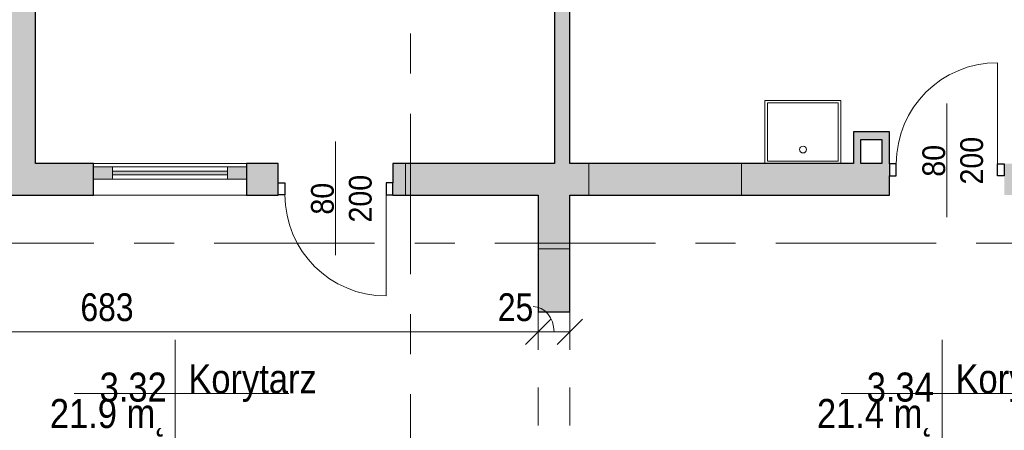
# Model space of a CAD drawing. Header units: centimetres. Extents: x -1737 to 22393, y -8842 to 3760.
# Tile 22 of 44: x -935 to -156, y 2905 to 3230. Entities that reach past the tile are written whole.
import ezdxf

# ---------------------------------------------------------------- set-up
doc = ezdxf.new("R2010")
doc.units = ezdxf.units.CM
doc.linetypes.add('Dash', pattern=[60, 30, -30])
doc.linetypes.add('Oś', pattern=[222.25, 127, -31.75, 31.75, -31.75])
for name, color, linetype, lineweight in [('A-ANNO-DIMS', 211, 'Continuous', 13), ('A-ANNO-DIMS-100', 211, 'Continuous', 13), ('A-ANNO-NOTE', 131, 'Continuous', 9), ('A-AREA-IDEN', 2, 'Continuous', 13), ('A-DETL-GENF', 92, 'Continuous', 9), ('A-DETL-MEDM', 33, 'Continuous', 25), ('A-DOOR', 31, 'Continuous', 13), ('A-DOOR-HDLN', 31, 'Dash', 9), ('A-GLAZ-CURT', 52, 'Continuous', 9), ('A-GLAZ-CWMG', 51, 'Continuous', 9), ('A-WALL', 113, 'Continuous', 13), ('P-SANR-FIXT', 6, 'Continuous', 9), ('S-GRID', 1, 'Continuous', 13)]:
    doc.layers.add(name, color=color, linetype=linetype, lineweight=lineweight)
doc.styles.add('Arial', font='arial.ttf', dxfattribs={"width": 0.9, "height": 18})
doc.styles.add('Arial Narrow_1', font='ARIALN.TTF', dxfattribs={"height": 22})
doc.styles.add('Arial_3', font='arial.ttf', dxfattribs={"width": 0.85, "height": 23})
doc.dimstyles.new('Diagonal_1_100__0_1_', dxfattribs={"dimscale": 30.48, "dimtxt": 22.515481, "dimasz": 0.656168, "dimexe": 0.164042, "dimexo": 0.0625, "dimgap": 0.065617, "dimtad": 1, "dimdec": 1, "dimrnd": 0.1, "dimdsep": 46, "dimtxsty": 'Arial Narrow_1', "dimblk1": 'OBLIQUE', "dimblk2": 'OBLIQUE', "dimsah": 1, "dimcen": 0.09, "dimazin": 0, "dimtfac": 1, "dimtdec": 4, "dimtix": 1, "dimtmove": 0, "dimatfit": 3, "dimfxl": 0.164042, "dimfxlon": 1, "dimtvp": 1, "dimtolj": 1, "dimtzin": 0, "dimarcsym": 2})
doc.dimstyles.new('Diagonal_1_100__0_1__1', dxfattribs={"dimscale": 30.48, "dimtxt": 22.515481, "dimasz": 0.656168, "dimexe": 0.164042, "dimexo": 0.0625, "dimgap": 0.065617, "dimtad": 1, "dimdec": 1, "dimrnd": 0.1, "dimdsep": 46, "dimtxsty": 'Arial Narrow_1', "dimblk1": 'OBLIQUE', "dimblk2": 'OBLIQUE', "dimsah": 1, "dimcen": 0.09, "dimazin": 0, "dimtfac": 1, "dimtdec": 4, "dimtix": 1, "dimtmove": 1, "dimatfit": 3, "dimfxl": 0.164042, "dimfxlon": 1, "dimtvp": 1, "dimtolj": 1, "dimtzin": 0, "dimarcsym": 2})

# ---------------------------------------------------------------- blocks, each defined once
blk = doc.blocks.new('DRZWI 1S - Drzwi 80-1815626-3_piętro I __3_90 m_ - stan istniejący')
at = {"layer": 'A-DETL-GENF'}
for p, q in [((-45.5, 12.35), (-45.5, 2.8)), ((-40, 12.35), (-45.5, 12.35)), ((-40, 2.8), (-40, 12.35)), ((45.5, 12.35), (40, 12.35)), ((40, 12.35), (40, 2.8)), ((45.5, 2.8), (45.5, 12.35)), ((-45.5, 2.8), (-40, 2.8)), ((40, 2.8), (45.5, 2.8))]:
    blk.add_line(p, q, dxfattribs=at)
at = {"layer": 'A-DETL-MEDM'}
for p, q in [((-40, 12.35), (-45.5, 12.35)), ((-45.5, 12.35), (-45.5, 2.8)), ((-40, 2.8), (-40, 12.35)), ((40, 2.8), (40, 12.35)), ((40, 12.35), (45.5, 12.35)), ((45.5, 12.35), (45.5, 2.8)), ((-45.5, 2.8), (-40, 2.8)), ((45.5, 2.8), (40, 2.8))]:
    blk.add_line(p, q, dxfattribs=at)
at = {"layer": 'A-DOOR'}
blk.add_line((40, 12.35), (40, 92.35), dxfattribs=at)
blk.add_arc((40, 12.35), 80, 90, 180, dxfattribs=at)
blk = doc.blocks.new('zlew - Type 1-1583674-3_piętro I __3_90 m_ - stan istniejący')
at = {"layer": 'P-SANR-FIXT'}
for p, q in [((-17.5, 12.5), (-17.5, 62.5)), ((-17.5, 62.5), (42.5, 62.5)), ((42.5, 62.5), (42.5, 12.5)), ((-15.5, 14.5), (-15.5, 60.5)), ((-15.5, 60.5), (40.5, 60.5)), ((40.5, 60.5), (40.5, 14.5)), ((40.5, 14.5), (-15.5, 14.5))]:
    blk.add_line(p, q, dxfattribs=at)
blk.add_circle((12.66, 23.58), 2.7, dxfattribs=at)
blk = doc.blocks.new('DRZWI 1S - Drzwi 80-1815628-3_piętro I __3_90 m_ - stan istniejący')
at = {"layer": 'A-DETL-GENF'}
for p, q in [((-45.5, -2.8), (-40, -2.8)), ((-45.5, -12.35), (-45.5, -2.8)), ((-40, -2.8), (-40, -12.35)), ((40, -2.8), (45.5, -2.8)), ((40, -12.35), (40, -2.8)), ((45.5, -2.8), (45.5, -12.35)), ((-40, -12.35), (-45.5, -12.35)), ((45.5, -12.35), (40, -12.35))]:
    blk.add_line(p, q, dxfattribs=at)
at = {"layer": 'A-DETL-MEDM'}
for p, q in [((-45.5, -12.35), (-45.5, -2.8)), ((-45.5, -2.8), (-40, -2.8)), ((-40, -2.8), (-40, -12.35)), ((40, -2.8), (40, -12.35)), ((45.5, -2.8), (40, -2.8)), ((45.5, -12.35), (45.5, -2.8)), ((-40, -12.35), (-45.5, -12.35)), ((40, -12.35), (45.5, -12.35))]:
    blk.add_line(p, q, dxfattribs=at)
at = {"layer": 'A-DOOR'}
blk.add_line((40, -12.35), (40, -92.35), dxfattribs=at)
blk.add_arc((40, -12.35), 80, 180, 270, dxfattribs=at)
blk = doc.blocks.new('System Panel - Glazed-2003666-3_piętro I __3_90 m_ - stan istniejący')
at = {"layer": 'A-GLAZ-CURT'}
blk.add_hatch(color=253, dxfattribs=at).paths.add_polyline_path([(45.5, -1.5), (45.5, 1.5), (-45.5, 1.5), (-45.5, -1.5)], flags=0)
for p, q in [((45.5, 1.5), (-45.5, 1.5)), ((-45.5, 1.5), (-45.5, -1.5)), ((45.5, -1.5), (45.5, 1.5)), ((-45.5, -1.5), (45.5, -1.5))]:
    blk.add_line(p, q, dxfattribs=at)
blk = doc.blocks.new('Rectangular Mullion - 100 x 100mm-1519951-3_piętro I __3_90 m_ - stan istniejący')
at = {"layer": 'A-GLAZ-CWMG'}
for p, q in [((-770.62, 3113.83), (-861.62, 3113.83)), ((-770.62, 3103.83), (-861.62, 3103.83))]:
    blk.add_line(p, q, dxfattribs=at)
blk = doc.blocks.new('Rectangular Mullion - 150 x 100mm-2003667-3_piętro I __3_90 m_ - stan istniejący')
at = {"layer": 'A-GLAZ-CWMG'}
blk.add_hatch(color=253, dxfattribs=at).paths.add_polyline_path([(0, 5), (0, -5), (-15, -5), (-15, 5)], flags=0)
at = {"layer": 'A-GLAZ-CWMG', "lineweight": 13}
for p, q in [((-15, 5), (0, 5)), ((-15, -5), (-15, 5)), ((0, 5), (0, -5)), ((0, -5), (-15, -5))]:
    blk.add_line(p, q, dxfattribs=at)
blk = doc.blocks.new('Rectangular Mullion - 150 x 100mm-2003668-3_piętro I __3_90 m_ - stan istniejący')
at = {"layer": 'A-GLAZ-CWMG'}
blk.add_hatch(color=253, dxfattribs=at).paths.add_polyline_path([(-15, 5), (-15, -5), (0, -5), (0, 5)], flags=0)
at = {"layer": 'A-GLAZ-CWMG', "lineweight": 13}
for p, q in [((0, 5), (-15, 5)), ((-15, 5), (-15, -5)), ((0, -5), (0, 5)), ((-15, -5), (0, -5))]:
    blk.add_line(p, q, dxfattribs=at)
blk = doc.blocks.new('OTWOR_DRZWIOWY_NIEZABUD - 101x205-1673192-3_piętro I __3_90 m_ - stan istniejący')
at = {"layer": 'A-DOOR-HDLN'}
for p, q in [((-50.5, 12.5), (50.5, 12.5)), ((-50.5, -12.5), (50.5, -12.5))]:
    blk.add_line(p, q, dxfattribs=at)
blk = doc.blocks.new('DIMBLOCK124-3_piętro I __3_90 m_ - stan istniejący')
at = {"layer": 'A-ANNO-DIMS-100'}
for p, q in [((-524.62, 2983.12), (-514.62, 2993.12)), ((-524.62, 2978.12), (-524.62, 2988.12)), ((-499.62, 2983.12), (-489.62, 2993.12)), ((-499.62, 2978.12), (-499.62, 2988.12)), ((-524.62, 2983.12), (-534.62, 2973.12)), ((-499.62, 2983.12), (-524.62, 2983.12)), ((-524.62, 2983.12), (-524.62, 2978.12)), ((-499.62, 2983.12), (-509.62, 2973.12)), ((-499.62, 2983.12), (-499.62, 2978.12))]:
    blk.add_line(p, q, dxfattribs=at)
blk.add_ellipse((-528.71, 2983.12), major_axis=(0, 19.87), ratio=0.835026, start_param=4.712389, end_param=6.283185, dxfattribs=at)
at = {"layer": 'A-ANNO-DIMS-100', "color": 0, "insert": (-556.59, 3013.55), "char_height": 22, "width": 33.4516, "attachment_point": 1, "line_spacing_factor": 0.974696, "style": 'Arial Narrow_1'}
blk.add_mtext('25', dxfattribs=at)
blk = doc.blocks.new('_Oblique')
at = {"color": 0, "linetype": 'ByBlock', "lineweight": -2}
blk.add_line((-0.5, -0.5), (0.5, 0.5), dxfattribs=at)
blk = doc.blocks.new('DIMBLOCK125-3_piętro I __3_90 m_ - stan istniejący')
at = {"layer": 'A-ANNO-DIMS-100'}
for p, q in [((-1207.62, 2983.12), (-1197.62, 2993.12)), ((-1207.62, 2978.12), (-1207.62, 2988.12)), ((-524.62, 2983.12), (-514.62, 2993.12)), ((-524.62, 2978.12), (-524.62, 2988.12)), ((-1207.62, 2983.12), (-1217.62, 2973.12)), ((-524.62, 2983.12), (-1207.62, 2983.12)), ((-1207.62, 2983.12), (-1207.62, 2978.12)), ((-524.62, 2983.12), (-534.62, 2973.12)), ((-524.62, 2983.12), (-524.62, 2978.12))]:
    blk.add_line(p, q, dxfattribs=at)
at = {"layer": 'A-ANNO-DIMS-100', "color": 0, "insert": (-887.03, 3013.55), "char_height": 22, "width": 50.1774, "attachment_point": 1, "line_spacing_factor": 0.974696, "style": 'Arial Narrow_1'}
blk.add_mtext('683', dxfattribs=at)
blk = doc.blocks.new('METKA_POMIESZCZENIA2 - Rozbudowana - bez ramki-2396678-3_piętro I __3_90 m_ - stan istniejący')
at = {"layer": 'A-AREA-IDEN'}
for p, q in [((0, 0.425), (0, 0)), ((0.0976, 0), (-0.8, 0)), ((-0.8, 0), (0.9, 0)), ((0, 0), (0, -0.425))]:
    blk.add_line(p, q, dxfattribs=at)

msp = doc.modelspace()

# ---------------------------------------------------------------- hatches: boundary and pattern name
at = {"layer": 'A-WALL'}
for points in [[(-947.62, 3116.33), (-922.62, 3116.33), (-922.62, 3511.33), (-947.62, 3511.33), (-947.62, 3332.02)], [(-511.62, 3116.33), (-499.62, 3116.33), (-499.62, 3409.33), (-511.62, 3409.33), (-511.62, 3332.02)], [(-275.12, 3135.33), (-252.62, 3135.33), (-252.62, 3141.33), (-275.12, 3141.33)], [(-269.12, 3116.33), (-269.12, 3135.33), (-275.12, 3135.33), (-275.12, 3116.33)], [(-252.62, 3116.33), (-246.62, 3116.33), (-246.62, 3141.33), (-252.62, 3141.33), (-252.62, 3135.33)], [(-639.62, 3091.33), (-629.62, 3091.33), (-629.62, 3116.33), (-639.62, 3116.33), (-639.62, 3091.48)], [(-484.62, 3091.33), (-363.62, 3091.33), (-363.62, 3116.33), (-484.62, 3116.33), (-484.62, 3097.17)], [(-524.62, 3061.33), (-499.62, 3061.33), (-499.62, 3091.33), (-524.62, 3091.33)], [(-524.62, 2998.83), (-499.62, 2998.83), (-499.62, 3048.83), (-524.62, 3048.83)]]:
    msp.add_hatch(color=9, dxfattribs=at).paths.add_polyline_path(points, flags=0)
h = msp.add_hatch(color=9, dxfattribs=at)
h.paths.add_polyline_path([(-947.62, 3091.33), (-876.62, 3091.33), (-876.62, 3116.33), (-947.62, 3116.33), (-947.62, 3097.17)], flags=0)
h.paths.add_polyline_path([(-730.62, 3091.33), (-730.62, 3116.33), (-755.62, 3116.33), (-755.62, 3091.33)], flags=0)
h.paths.add_polyline_path([(-629.62, 3091.33), (-484.62, 3091.33), (-484.62, 3116.33), (-629.62, 3116.33), (-629.62, 3097.17)], flags=0)
h.paths.add_polyline_path([(-363.62, 3091.33), (-246.62, 3091.33), (-246.62, 3116.33), (-363.62, 3116.33), (-363.62, 3097.17)], flags=0)
h.paths.add_polyline_path([(-155.62, 3091.33), (-44.62, 3091.33), (-44.62, 3103.83), (-31.62, 3103.83), (-31.62, 3116.33), (-155.62, 3116.33), (-155.62, 3097.17)], flags=0)
at = {"layer": 'A-WALL', "lineweight": 5}
h = msp.add_hatch(color=254, dxfattribs=at)
h.paths.add_polyline_path([(-524.62, 2886.48), (-499.62, 2886.48), (-499.62, 2897.83), (-524.62, 2897.83)], flags=0)
h.paths.add_polyline_path([(-524.62, 3048.83), (-499.62, 3048.83), (-499.62, 3061.33), (-524.62, 3061.33)], flags=0)

# ---------------------------------------------------------------- linework, layer by layer
at = {"layer": 'A-ANNO-NOTE', "lineweight": 13}
for p, q in [((-201.12, 3073.83), (-201.12, 3163.83)), ((-685.12, 3133.83), (-685.12, 3043.83))]:
    msp.add_line(p, q, dxfattribs=at)
at = {"layer": 'A-WALL', "color": 7, "lineweight": 25}
for p, q in [((-499.62, 3116.33), (-499.62, 3511.33)), ((-511.62, 3409.33), (-511.62, 3116.33)), ((-922.62, 3116.33), (-922.62, 3282.33)), ((-246.62, 3141.33), (-275.12, 3141.33)), ((-275.12, 3141.33), (-275.12, 3116.33)), ((-269.12, 3135.33), (-252.62, 3135.33)), ((-269.12, 3116.33), (-269.12, 3135.33)), ((-252.62, 3135.33), (-252.62, 3116.33)), ((-246.62, 3116.18), (-246.62, 3141.33)), ((-876.62, 3116.33), (-922.62, 3116.33)), ((-876.62, 3091.33), (-876.62, 3116.33)), ((-730.62, 3116.33), (-755.62, 3116.33)), ((-755.62, 3116.33), (-755.62, 3091.33)), ((-730.62, 3101.03), (-730.62, 3116.33)), ((-511.62, 3116.33), (-639.62, 3116.33)), ((-639.62, 3116.33), (-639.62, 3101.03)), ((-275.12, 3116.33), (-499.62, 3116.33)), ((-252.62, 3116.33), (-269.12, 3116.33)), ((-246.62, 3091.33), (-246.62, 3106.63)), ((-947.62, 3091.33), (-876.62, 3091.33)), ((-755.62, 3091.33), (-730.62, 3091.33)), ((-730.62, 3091.33), (-730.62, 3091.48)), ((-639.62, 3091.48), (-639.62, 3091.33)), ((-639.62, 3091.33), (-524.62, 3091.33)), ((-524.62, 3091.33), (-524.62, 2998.83)), ((-499.62, 3091.33), (-246.62, 3091.33)), ((-499.62, 2998.83), (-499.62, 3091.33)), ((-524.62, 2998.83), (-499.62, 2998.83))]:
    msp.add_line(p, q, dxfattribs=at)
at = {"layer": 'A-WALL'}
for p, q in [((-876.62, 3116.33), (-755.62, 3116.33)), ((-629.62, 3116.33), (-629.62, 3091.33)), ((-484.62, 3091.33), (-484.62, 3116.33)), ((-363.62, 3116.33), (-363.62, 3091.33)), ((-755.62, 3091.33), (-876.62, 3091.33)), ((-524.62, 3048.83), (-499.62, 3048.83))]:
    msp.add_line(p, q, dxfattribs=at)
at = {"layer": 'S-GRID', "linetype": 'Oś'}
for p, q in [((-625.62, 3600.33), (-625.62, 2843.33)), ((-1225.62, 3053.33), (1897.1, 3053.33))]:
    msp.add_line(p, q, dxfattribs=at)

# ---------------------------------------------------------------- block references
at = {"layer": 'A-AREA-IDEN', "xscale": 99.99999999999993, "yscale": 99.99999999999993, "zscale": 99.99999999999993}
for p in [(-812.04, 2934.24), (-204.71, 2934.24)]:
    msp.add_blockref('METKA_POMIESZCZENIA2 - Rozbudowana - bez ramki-2396678-3_piętro I __3_90 m_ - stan istniejący', p, dxfattribs=at)
at = {"layer": 'A-DOOR'}
for name, p in [('DRZWI 1S - Drzwi 80-1815626-3_piętro I __3_90 m_ - stan istniejący', (-201.12, 3103.83)), ('DRZWI 1S - Drzwi 80-1815628-3_piętro I __3_90 m_ - stan istniejący', (-685.12, 3103.83))]:
    msp.add_blockref(name, p, dxfattribs=at)
at = {"layer": 'A-DOOR', "rotation": 270.0000000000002}
msp.add_blockref('OTWOR_DRZWIOWY_NIEZABUD - 101x205-1673192-3_piętro I __3_90 m_ - stan istniejący', (-512.12, 2948.33), dxfattribs=at)
at = {"layer": 'A-GLAZ-CURT'}
msp.add_blockref('System Panel - Glazed-2003666-3_piętro I __3_90 m_ - stan istniejący', (-816.12, 3108.83), dxfattribs=at)
at = {"layer": 'A-GLAZ-CWMG', "rotation": 180}
msp.add_blockref('Rectangular Mullion - 150 x 100mm-2003668-3_piętro I __3_90 m_ - stan istniejący', (-876.62, 3108.83), dxfattribs=at)
at = {"layer": 'A-GLAZ-CWMG'}
msp.add_blockref('Rectangular Mullion - 100 x 100mm-1519951-3_piętro I __3_90 m_ - stan istniejący', (0, 0), dxfattribs=at)
at = {"layer": 'A-GLAZ-CWMG', "extrusion": (0, 0, -1), "rotation": 180}
msp.add_blockref('Rectangular Mullion - 150 x 100mm-2003667-3_piętro I __3_90 m_ - stan istniejący', (755.62, 3108.83), dxfattribs=at)
at = {"layer": 'P-SANR-FIXT'}
msp.add_blockref('zlew - Type 1-1583674-3_piętro I __3_90 m_ - stan istniejący', (-327.62, 3103.83), dxfattribs=at)

# ---------------------------------------------------------------- texts
at = {"layer": 'A-ANNO-NOTE', "lineweight": 211, "char_height": 18, "attachment_point": 5, "rotation": 90, "line_spacing_factor": 0.936439, "style": 'Arial'}
for s, insert, width in [('\\pxqc,t6.35,12.7,19.05,25.4,31.75,38.1,44.45,50.8,57.15,63.5,69.85,76.2,82.55,88.9,95.25,101.6,107.95,114.3,120.65,127,133.35,139.7,146.05,152.4,158.75,165.1,171.45,177.8,184.15,190.5,196.85,203.2;{200}', (-181.36, 3118.61), 38.07), ('\\pxqc,t6.35,12.7,19.05,25.4,31.75,38.1,44.45,50.8,57.15,63.5,69.85,76.2,82.55,88.9,95.25,101.6,107.95,114.3,120.65,127,133.35,139.7,146.05,152.4,158.75,165.1,171.45,177.8,184.15,190.5,196.85,203.2;{80}', (-211.36, 3118.52), 25.65), ('\\pxqc,t6.35,12.7,19.05,25.4,31.75,38.1,44.45,50.8,57.15,63.5,69.85,76.2,82.55,88.9,95.25,101.6,107.95,114.3,120.65,127,133.35,139.7,146.05,152.4,158.75,165.1,171.45,177.8,184.15,190.5,196.85,203.2;{200}', (-665.36, 3088.5), 38.07), ('\\pxqc,t6.35,12.7,19.05,25.4,31.75,38.1,44.45,50.8,57.15,63.5,69.85,76.2,82.55,88.9,95.25,101.6,107.95,114.3,120.65,127,133.35,139.7,146.05,152.4,158.75,165.1,171.45,177.8,184.15,190.5,196.85,203.2;{80}', (-695.36, 3088.5), 25.65)]:
    msp.add_mtext(s, dxfattribs=dict(at, insert=insert, width=width))
at = {"layer": 'A-AREA-IDEN', "char_height": 23, "line_spacing_factor": 0.936439, "style": 'Arial_3'}
for s, insert, width, attachment_point in [('\\pxqr,t3.69565,7.3913,11.08696,14.78261,18.47826,22.17391,25.86957,29.56522,33.26087,36.95652,40.65217,44.34783,48.04348,51.73913,55.43478,59.13043,62.82609,66.52174,70.21739,73.91304,77.6087,81.30435,85,88.69565,92.3913,96.08696,99.78261,103.47826,107.17391,110.86957,114.56522,118.26087;{3.32}', (-818.69, 2927.46), 52.87, 9), ('\\pxt3.69565,7.3913,11.08696,14.78261,18.47826,22.17391,25.86957,29.56522,33.26087,36.95652,40.65217,44.34783,48.04348,51.73913,55.43478,59.13043,62.82609,66.52174,70.21739,73.91304,77.6087,81.30435,85,88.69565,92.3913,96.08696,99.78261,103.47826,107.17391,110.86957,114.56522,118.26087;{Korytarz}', (-801.61, 2927.46), 100.64, 7), ('\\pxqr,t3.69565,7.3913,11.08696,14.78261,18.47826,22.17391,25.86957,29.56522,33.26087,36.95652,40.65217,44.34783,48.04348,51.73913,55.43478,59.13043,62.82609,66.52174,70.21739,73.91304,77.6087,81.30435,85,88.69565,92.3913,96.08696,99.78261,103.47826,107.17391,110.86957,114.56522,118.26087;{3.34}', (-211.37, 2927.46), 52.87, 9), ('\\pxt3.69565,7.3913,11.08696,14.78261,18.47826,22.17391,25.86957,29.56522,33.26087,36.95652,40.65217,44.34783,48.04348,51.73913,55.43478,59.13043,62.82609,66.52174,70.21739,73.91304,77.6087,81.30435,85,88.69565,92.3913,96.08696,99.78261,103.47826,107.17391,110.86957,114.56522,118.26087;{Korytarz}', (-194.28, 2927.46), 100.64, 7), ('\\pxqr,t3.69565,7.3913,11.08696,14.78261,18.47826,22.17391,25.86957,29.56522,33.26087,36.95652,40.65217,44.34783,48.04348,51.73913,55.43478,59.13043,62.82609,66.52174,70.21739,73.91304,77.6087,81.30435,85,88.69565,92.3913,96.08696,99.78261,103.47826,107.17391,110.86957,114.56522,118.26087;{21.9 m˛}', (-818.69, 2929.85), 91.63, 3), ('\\pxqr,t3.69565,7.3913,11.08696,14.78261,18.47826,22.17391,25.86957,29.56522,33.26087,36.95652,40.65217,44.34783,48.04348,51.73913,55.43478,59.13043,62.82609,66.52174,70.21739,73.91304,77.6087,81.30435,85,88.69565,92.3913,96.08696,99.78261,103.47826,107.17391,110.86957,114.56522,118.26087;{21.4 m˛}', (-211.37, 2929.85), 91.63, 3)]:
    msp.add_mtext(s, dxfattribs=dict(at, insert=insert, width=width, attachment_point=attachment_point))

# ---------------------------------------------------------------- dimensions: what is measured, and where the dimension line sits
at = {"layer": 'A-ANNO-DIMS'}
dim = msp.add_linear_dim(base=(-1207.62, 2983.12), p1=(-524.62, 2978.12), p2=(-1207.62, 2978.12), angle=0, dimstyle='Diagonal_1_100__0_1_', override={"dimpost": '<>', "dimfxl": 683}, dxfattribs=at)
dim.commit()
dim.dimension.update_dxf_attribs({"geometry": 'DIMBLOCK125-3_piętro I __3_90 m_ - stan istniejący', "text_midpoint": (-866.12, 2996.35)})
dim = msp.add_linear_dim(base=(-524.62, 2983.12), p1=(-499.62, 2978.12), p2=(-524.62, 2978.12), dimstyle='Diagonal_1_100__0_1__1', override={"dimpost": '<>', "dimfxl": 25}, dxfattribs=at)
dim.commit()
dim.dimension.update_dxf_attribs({"geometry": 'DIMBLOCK124-3_piętro I __3_90 m_ - stan istniejący', "text_midpoint": (-539.87, 2998.88), "dimtype": 160})

doc.saveas('drawing.dxf')
